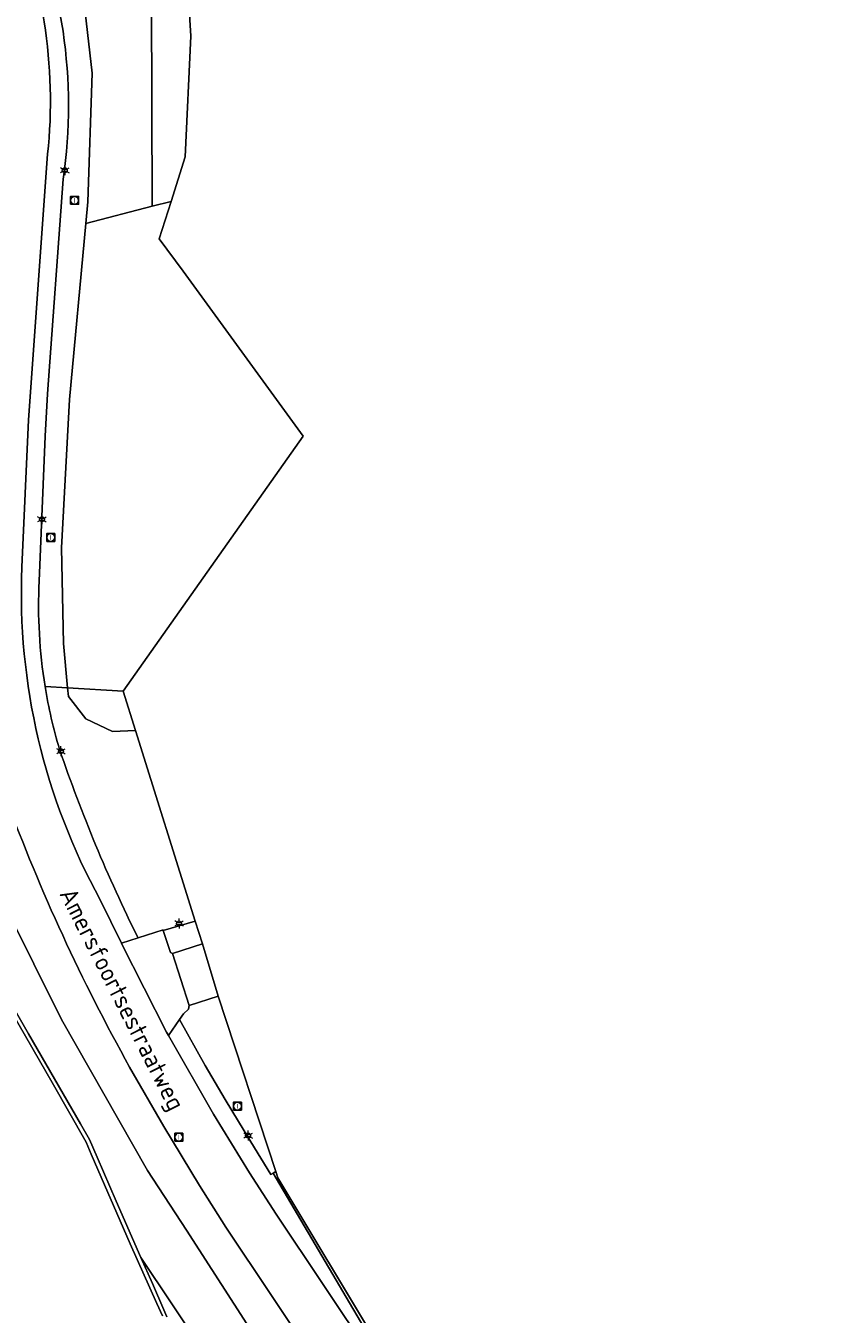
# Model space of a CAD drawing. Header units: metres. Extents: x 140853 to 145288, y 474558 to 480269.
# Tile 64 of 256: x 141285 to 141368, y 476568 to 476699. Entities that reach past the tile are written whole.
import ezdxf
from ezdxf.enums import TextEntityAlignment as Align

# ---------------------------------------------------------------- set-up
doc = ezdxf.new("R2010")
doc.units = ezdxf.units.M
doc.header["$MEASUREMENT"] = 0
for name, color, linetype, lineweight in [('B-WE-GR-BEPLANTING_CULTUUR_BOSPLANTSOEN-G', 90, 'GR-PLANTSOEN', 18), ('B-WE-GR-BOS_LOOF-G', 40, 'Continuous', 13), ('B-WE-GR-GRAS_KRUIDENRIJK-G', 80, 'Continuous', 18), ('B-WE-GR-GROENVOORZIENING-G', 80, 'Continuous', 18), ('B-WE-IE-TERREINAFSCHEIDING_KUNSTMATIG_HEKWERK-G', 20, 'IE-TERREINAFSCHEIDING-KUNSTMATIG', 18), ('B-WE-KL-ET_LS_OV_LICHTMAST-S', 190, 'Continuous', 18), ('B-WE-OG-BEBOUWING_STRAATNAAM-T18', 10, 'Continuous', 18), ('B-WE-OG-TERREIN_ERF-G', 7, 'Continuous', 18), ('B-WE-RI-GWA_RIOOLPUT-S', 30, 'Continuous', 18), ('B-WE-VH-VERHARDING_ASFALT-G', 252, 'Continuous', 18), ('B-WE-VH-VERHARDING_GESLOTEN-G', 7, 'Continuous', 18), ('B-WE-VH-VERHARDING_OPEN-G', 252, 'Continuous', 18), ('B-WE-VH-VERHARDING_TEGEL-G', 252, 'Continuous', 18)]:
    doc.layers.add(name, color=color, linetype=linetype, lineweight=lineweight)
doc.styles.add('NLCS-ISO', font='txt')
doc.linetypes.add('GR-PLANTSOEN', pattern='A,0,[179,NLCS.shx,S=2,R=0,X=0,Y=0],-4', length=4)
doc.linetypes.add('IE-TERREINAFSCHEIDING-KUNSTMATIG', pattern='A,4,[82,NLCS.shx,S=0.75,R=90,X=0,Y=0],4,-2', length=10)

# ---------------------------------------------------------------- blocks, each defined once
blk = doc.blocks.new('B-SIE-WEG_LICHTMAST-SO')
at = {"ltscale": 0.1}
for p, q in [((-1.1, 0.63), (-2.19, 1.27)), ((0, 1.27), (0, 2.53)), ((1.1, 0.63), (2.19, 1.27)), ((-1.1, -0.63), (-2.19, -1.27)), ((0, -1.27), (0, -2.53)), ((1.1, -0.63), (2.19, -1.27))]:
    blk.add_line(p, q, dxfattribs=at)
at = {"flags": 128}
for points in [[(-1.16, 0.5), (1.16, 0.5)], [(-1.16, -0.5), (1.16, -0.5)]]:
    blk.add_lwpolyline(points, dxfattribs=at)
at = {"ltscale": 0.1}
blk.add_circle((0, 0), 1.27, dxfattribs=at)
at = {"style": 'NLCS-ISO'}
blk.add_attdef('TYPE', text='', height=1.8, dxfattribs=at).set_placement((0, 2.53), align=Align.BOTTOM_CENTER)
blk = doc.blocks.new('SRI-PUT_INSPECTIE-SO')
at = {"lineweight": -3, "flags": 128}
blk.add_lwpolyline([(-2, -2), (2, -2), (2, 2), (-2, 2)], close=True, dxfattribs=at)
at = {"lineweight": -3, "ltscale": 1.5}
blk.add_circle((0, 0), 2, dxfattribs=at)
at = {"ltscale": 0.1, "style": 'NLCS-ISO'}
blk.add_text('I', height=2.5, dxfattribs=at).set_placement((0, -0.01), align=Align.MIDDLE_CENTER)

msp = doc.modelspace()

# ---------------------------------------------------------------- linework, layer by layer
at = {"layer": 'B-WE-GR-BEPLANTING_CULTUUR_BOSPLANTSOEN-G', "ltscale": 0.2, "flags": 128}
msp.add_lwpolyline([(141299.944, 476681.084), (141301.375, 476685.621), (141301.93, 476697.868), (141301.148, 476711.122), (141296.531, 476723.667), (141314.349, 476730.399), (141380.229, 476750), (141387.906, 476752.284), (141404.173, 476757.124), (141414.076, 476761.24), (141417.951, 476762.846), (141420.465, 476763.887), (141457.09, 476779.061), (141500, 476793.011), (141529.143, 476802.485), (141513.289, 476801.691), (141505.329, 476803.512), (141500, 476802.376), (141492.809, 476800.832), (141463.488, 476792.465), (141434.771, 476780.363), (141409.777, 476770.631), (141384.302, 476760.968), (141372.924, 476758.282), (141365.615, 476756.557), (141358.209, 476756.345), (141352.146, 476758.767), (141350.853, 476759.284), (141346.287, 476759.88), (141346.056, 476760.872), (141290.877, 476763.429), (141291.534, 476751.537), (141292.361, 476736.566), (141294.445, 476722.879), (141297.972, 476701.4), (141298.04, 476680.588), (141299.944, 476681.084)], close=True, dxfattribs=at)
at = {"layer": 'B-WE-GR-BOS_LOOF-G', "ltscale": 0.2, "flags": 128}
for points in [[(141291.285, 476678.83), (141298.04, 476680.588), (141297.972, 476701.4), (141294.445, 476722.879), (141292.361, 476736.566), (141291.534, 476751.537), (141290.877, 476763.429), (141286.302, 476763.641), (141285.365, 476762.845), (141285.533, 476749.503), (141285.698, 476736.455), (141287.916, 476720.413), (141288.376, 476714.769), (141290.772, 476704.447), (141291.93, 476694.09), (141291.492, 476681.055), (141291.285, 476678.83)], [(141289.446, 476631.707), (141295.084, 476631.366), (141313.335, 476657.238), (141301.165, 476673.987), (141298.74, 476677.269), (141299.944, 476681.084), (141298.04, 476680.588), (141291.285, 476678.83), (141289.626, 476660.974), (141288.831, 476645.918), (141289.037, 476636.217), (141289.446, 476631.707)], [(141295.084, 476631.366), (141289.446, 476631.707), (141289.524, 476630.843), (141291.312, 476628.561), (141294.007, 476627.284), (141296.325, 476627.394), (141295.084, 476631.366)]]:
    msp.add_lwpolyline(points, close=True, dxfattribs=at)
at = {"layer": 'B-WE-GR-GRAS_KRUIDENRIJK-G', "ltscale": 0.2, "flags": 128}
msp.add_lwpolyline([(141284.682, 476712.74, -0.1454461), (141289.008, 476683.341), (141289.008, 476683.341), (141287.425, 476661.559), (141287.165, 476657.244), (141286.562, 476642.551), (141286.562, 476642.551, 0.0526817), (141287.166, 476631.845), (141287.166, 476631.845), (141289.446, 476631.707), (141289.037, 476636.217), (141288.831, 476645.918), (141289.626, 476660.974), (141291.285, 476678.83), (141291.492, 476681.055), (141291.93, 476694.09), (141290.772, 476704.447)], format="xyb", dxfattribs=at)
msp.add_lwpolyline([(141289.446, 476631.707), (141287.166, 476631.845), (141287.166, 476631.845, 0.0322411), (141288.634, 476625.458), (141288.634, 476625.458, 0.0338351), (141296.595, 476606.328), (141296.595, 476606.328), (141299.128, 476607.141), (141299.154, 476607.061), (141302.375, 476608.038), (141296.325, 476627.394), (141294.007, 476627.284), (141291.312, 476628.561), (141289.524, 476630.843), (141289.446, 476631.707)], format="xyb", close=True, dxfattribs=at)
msp.add_lwpolyline([(141304.707, 476600.423), (141301.779, 476599.449), (141301.716, 476599.075), (141301.215, 476598.618), (141300.798, 476598.027), (141303.414, 476593.376), (141305.428, 476589.937), (141308.018, 476585.622), (141310.065, 476582.311), (141310.309, 476582.452), (141310.57, 476582.603), (141304.707, 476600.423)], close=True, dxfattribs=at)
msp.add_lwpolyline([(141320.965, 476564.94), (141310.772, 476581.987), (141310.57, 476582.603), (141310.57, 476582.603), (141310.309, 476582.452), (141319.494, 476566.798)], dxfattribs=at)
at = {"layer": 'B-WE-GR-GROENVOORZIENING-G', "ltscale": 0.2, "flags": 128}
msp.add_lwpolyline([(141319.384, 476556.164), (141305.481, 476576.957), (141302.817, 476581.186), (141299.209, 476587.189), (141295.741, 476593.207), (141295.741, 476593.207, -0.0382415), (141283.209, 476620.452)], format="xyb", dxfattribs=at)
for points in [[(141280.404, 476614.922), (141288.825, 476598.058), (141297.563, 476582.731), (141301.492, 476576.643), (141312.456, 476559.655)], [(141312.456, 476559.655), (141301.492, 476576.643), (141297.563, 476582.731), (141288.825, 476598.058), (141280.404, 476614.922)], [(141279.861, 476606.363), (141285.489, 476596.587), (141290.75, 476587.441), (141291.659, 476585.848), (141292.447, 476584.067), (141294.382, 476579.601), (141296.885, 476573.9), (141315.796, 476545.549)], [(141315.796, 476545.549), (141296.885, 476573.9), (141298.056, 476571.232), (141299.221, 476568.575), (141299.526, 476567.873)]]:
    msp.add_lwpolyline(points, dxfattribs=at)
at = {"layer": 'B-WE-IE-TERREINAFSCHEIDING_KUNSTMATIG_HEKWERK-G', "ltscale": 0.2, "flags": 128}
for points in [[(141296.531, 476723.667), (141301.148, 476711.122), (141301.93, 476697.868), (141301.375, 476685.621), (141299.944, 476681.084)], [(141299.944, 476681.084), (141298.74, 476677.269), (141301.165, 476673.987), (141313.335, 476657.238)], [(141313.335, 476657.238), (141295.084, 476631.366)], [(141296.325, 476627.394), (141295.084, 476631.366)], [(141302.375, 476608.038), (141296.325, 476627.394)], [(141303.12, 476605.725), (141302.375, 476608.038)], [(141304.707, 476600.423), (141303.12, 476605.725)], [(141310.57, 476582.603), (141304.707, 476600.423)], [(141367.115, 476500), (141363.12, 476504.755), (141334.584, 476544.998), (141320.965, 476564.94), (141310.772, 476581.987), (141310.57, 476582.603)]]:
    msp.add_lwpolyline(points, dxfattribs=at)
at = {"layer": 'B-WE-OG-TERREIN_ERF-G', "ltscale": 0.2, "flags": 128}
msp.add_lwpolyline([(141380.229, 476750), (141314.349, 476730.399), (141296.531, 476723.667), (141301.148, 476711.122), (141301.93, 476697.868), (141301.375, 476685.621), (141299.944, 476681.084), (141298.74, 476677.269), (141301.165, 476673.987), (141313.335, 476657.238), (141295.084, 476631.366), (141296.325, 476627.394), (141302.375, 476608.038), (141303.12, 476605.725), (141304.707, 476600.423), (141304.707, 476600.423), (141310.57, 476582.603), (141310.772, 476581.987), (141320.965, 476564.94)], dxfattribs=at)
at = {"layer": 'B-WE-VH-VERHARDING_ASFALT-G', "ltscale": 0.2, "flags": 128}
for points in [[(141325.052, 476556.67), (141310.589, 476578.269), (141307.892, 476582.475), (141304.233, 476588.424), (141299.668, 476596.425), (141299.473, 476596.767), (141294.944, 476605.691), (141294.899, 476605.784), (141292.767, 476610.198), (141292.767, 476610.198, -0.1374158), (141284.816, 476643.943), (141284.816, 476643.943), (141285.472, 476658.914), (141287.418, 476685.868), (141287.418, 476685.868, 0.13425), (141283.181, 476712.155)], [(141281.935, 476699.981), (141282.183, 476697.966), (141282.435, 476694.988), (141282.585, 476691.997), (141282.514, 476688.031), (141282.348, 476684.983), (141280.624, 476661.023), (141280.158, 476652.56), (141280.158, 476652.56), (141279.834, 476643.885), (141279.804, 476643.094), (141279.804, 476643.094, 0.1046269), (141283.209, 476620.452), (141283.209, 476620.452, 0.0382415), (141295.741, 476593.207), (141295.741, 476593.207), (141299.209, 476587.189), (141302.817, 476581.186), (141305.481, 476576.957), (141319.384, 476556.164)]]:
    msp.add_lwpolyline(points, format="xyb", dxfattribs=at)
at = {"layer": 'B-WE-VH-VERHARDING_GESLOTEN-G', "ltscale": 0.2, "flags": 128}
for points in [[(141299.088, 476567.95), (141298.5, 476569.23), (141295.79, 476575.27), (141291.85, 476584.37), (141291.329, 476585.595), (141287.876, 476591.655), (141280.52, 476604.4), (141275.22, 476613.64), (141270.18, 476622.252), (141267.227, 476627.486), (141265.08, 476631.14), (141263.7, 476633.36), (141262.21, 476635.5), (141259.4, 476639.41), (141255.37, 476645.01), (141253.246, 476648.001), (141250.612, 476651.644), (141250.301, 476652.208), (141249.031, 476654.65), (141244.33, 476663.93), (141239.15, 476674.89), (141234.33, 476685.97), (141225.55, 476707.1)], [(141225.55, 476707.1), (141234.33, 476685.97), (141239.15, 476674.89), (141244.33, 476663.93), (141249.031, 476654.65), (141250.301, 476652.208), (141250.612, 476651.644), (141253.246, 476648.001), (141255.37, 476645.01), (141259.4, 476639.41), (141262.21, 476635.5), (141263.7, 476633.36), (141265.08, 476631.14), (141267.227, 476627.486), (141270.18, 476622.252), (141275.22, 476613.64), (141280.52, 476604.4), (141287.876, 476591.655), (141291.329, 476585.595), (141291.85, 476584.37), (141295.79, 476575.27), (141298.5, 476569.23), (141299.088, 476567.95)], [(141299.526, 476567.873), (141299.221, 476568.575), (141298.056, 476571.232), (141296.885, 476573.9), (141294.382, 476579.601), (141292.447, 476584.067), (141291.659, 476585.848), (141290.75, 476587.441), (141285.489, 476596.587), (141279.861, 476606.363)]]:
    msp.add_lwpolyline(points, dxfattribs=at)
msp.add_lwpolyline([(141301.779, 476599.449), (141304.707, 476600.423), (141303.12, 476605.725), (141300.089, 476604.737), (141301.779, 476599.449)], close=True, dxfattribs=at)
at = {"layer": 'B-WE-VH-VERHARDING_OPEN-G', "ltscale": 0.2, "flags": 128}
msp.add_lwpolyline([(141303.12, 476605.725), (141302.375, 476608.038), (141299.154, 476607.061), (141299.869, 476604.828), (141300.089, 476604.737), (141303.12, 476605.725)], close=True, dxfattribs=at)
at = {"layer": 'B-WE-VH-VERHARDING_TEGEL-G', "ltscale": 0.2, "flags": 128}
msp.add_lwpolyline([(141284.816, 476643.943, 0.1374158), (141292.767, 476610.198), (141292.767, 476610.198), (141294.899, 476605.784), (141296.595, 476606.328), (141296.595, 476606.328, -0.0338351), (141288.634, 476625.458), (141288.634, 476625.458, -0.0322411), (141287.166, 476631.845), (141287.166, 476631.845, -0.0526817), (141286.562, 476642.551), (141286.562, 476642.551), (141287.165, 476657.244), (141287.425, 476661.559), (141289.008, 476683.341), (141289.008, 476683.341, 0.1454461), (141284.682, 476712.74), (141284.682, 476712.74), (141283.181, 476712.155), (141283.181, 476712.155, -0.13425), (141287.418, 476685.868), (141287.418, 476685.868), (141285.472, 476658.914), (141284.816, 476643.943)], format="xyb", close=True, dxfattribs=at)
msp.add_lwpolyline([(141294.944, 476605.691), (141299.473, 476596.767), (141299.668, 476596.425), (141300.798, 476598.027), (141301.215, 476598.618), (141301.716, 476599.075), (141301.779, 476599.449), (141300.089, 476604.737), (141299.869, 476604.828), (141299.154, 476607.061), (141299.128, 476607.141), (141296.595, 476606.328), (141294.899, 476605.784), (141294.944, 476605.691)], close=True, dxfattribs=at)
msp.add_lwpolyline([(141319.494, 476566.798), (141310.309, 476582.452), (141310.065, 476582.311), (141308.018, 476585.622), (141305.428, 476589.937), (141303.414, 476593.376), (141300.798, 476598.027), (141299.668, 476596.425), (141304.233, 476588.424), (141307.892, 476582.475), (141310.589, 476578.269), (141325.052, 476556.67)], dxfattribs=at)

# ---------------------------------------------------------------- block references
at = {"layer": 'B-WE-KL-ET_LS_OV_LICHTMAST-S', "xscale": 0.2, "yscale": 0.2, "zscale": 0.2}
for p in [(141289.16, 476684.245), (141286.849, 476648.818), (141288.777, 476625.279), (141300.746, 476607.788), (141307.748, 476586.256)]:
    msp.add_blockref('B-SIE-WEG_LICHTMAST-SO', p, dxfattribs=at)
at = {"layer": 'B-WE-RI-GWA_RIOOLPUT-S', "xscale": 0.2, "yscale": 0.2, "zscale": 0.2}
for p in [(141290.154, 476681.188), (141287.739, 476646.974), (141306.673, 476589.243), (141300.728, 476586.089)]:
    msp.add_blockref('SRI-PUT_INSPECTIE-SO', p, dxfattribs=at)

# ---------------------------------------------------------------- texts
at = {"layer": 'B-WE-OG-BEBOUWING_STRAATNAAM-T18', "style": 'NLCS-ISO'}
msp.add_text('Amersfoortsestraatweg', height=1.8, rotation=296.9, dxfattribs=at).set_placement((141295.007, 476600.112), align=Align.MIDDLE_CENTER)

doc.saveas('drawing.dxf')
